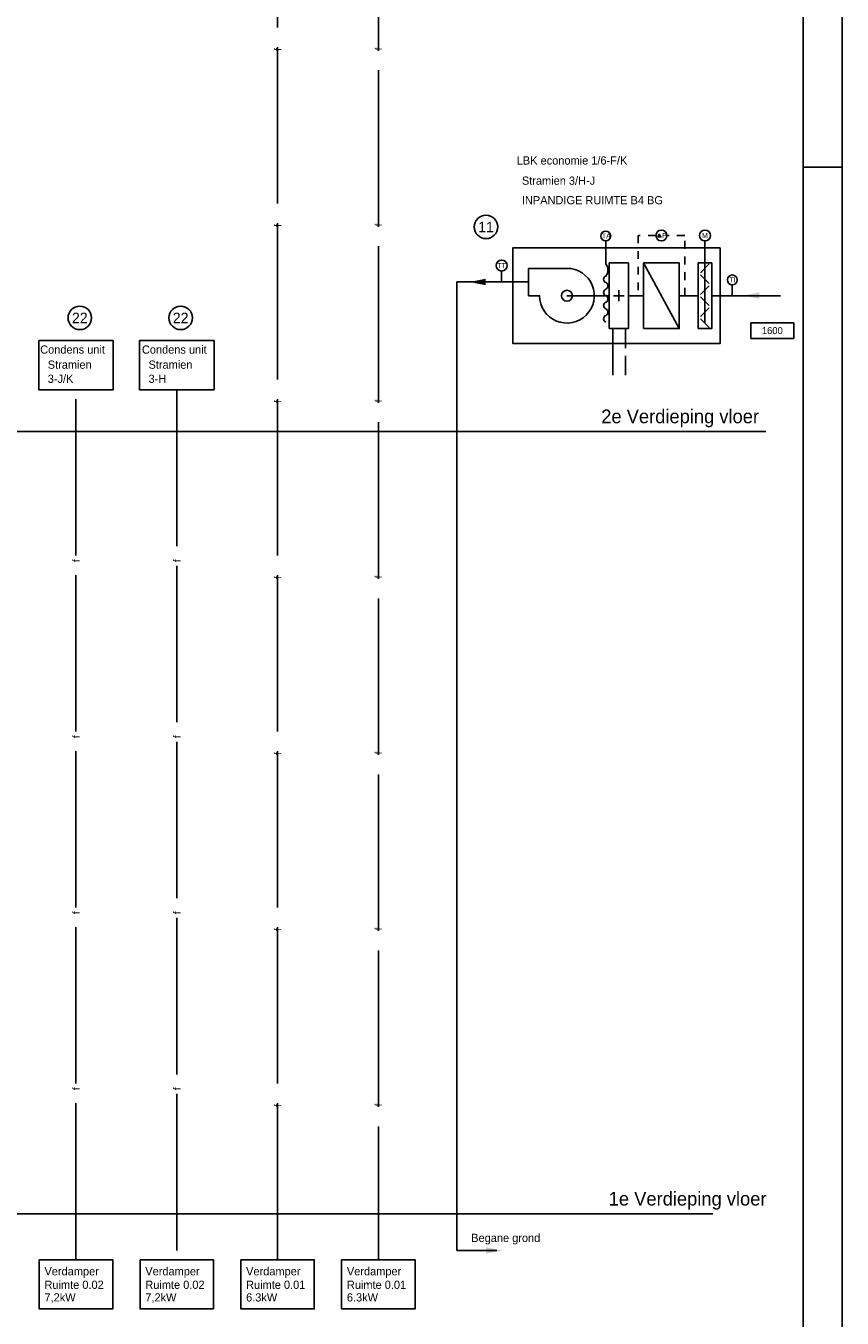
# Model space of a CAD drawing. Extents: x -490 to 1189, y 0 to 841.
# Tile 27 of 28: x 980 to 1189, y 300 to 630. Entities that reach past the tile are written whole.
import ezdxf
from ezdxf.enums import TextEntityAlignment as Align

# ---------------------------------------------------------------- set-up
doc = ezdxf.new("R2010")
doc.units = 0
for name, pattern in [('2322107', [2000, 1000, 1000]), ('2322108', [7, 5, -2]), ('2322140', [45, 40, -5]), ('STABI22', [4, 2, -2])]:
    doc.linetypes.add(name, pattern=pattern)
doc.layers.get('0').update_dxf_attribs({"linetype": 'CONTINUOUS'})
for name, color, linetype in [('00KAD070', 5, 'CONTINUOUS'), ('BL$4----', 7, 'CONTINUOUS'), ('WL$1----', 3, 'CONTINUOUS'), ('WL5448--', 4, 'CONTINUOUS'), ('WL561---', 4, 'CONTINUOUS'), ('WL561---_AANVOER', 4, 'CONTINUOUS'), ('WL561---_RETOUR', 4, 'CONTINUOUS'), ('WL570---_TOEVOER', 3, 'CONTINUOUS'), ('WM5448--', 1, 'CONTINUOUS')]:
    doc.layers.add(name, color=color, linetype=linetype)
doc.styles.add('BURO-018', font='BUROFONT.shx', dxfattribs={"height": 1.8})
doc.styles.add('BURO-025', font='BUROFONT.shx', dxfattribs={"height": 2.5})

# ---------------------------------------------------------------- blocks, each defined once
blk = doc.blocks.new('3048601')
at = {"color": 0, "linetype": 'CONTINUOUS'}
blk.add_circle((0, 0), 2, dxfattribs=at)
at = {"color": 0, "linetype": 'CONTINUOUS', "style": 'BURO-018', "flags": 1}
blk.add_attdef('CV_MATCODE', (0, 0), '', height=1.8, dxfattribs=at)
blk = doc.blocks.new('2322140-2')
at = {"layer": 'WM5448--', "color": 0, "linetype": 'STABI22', "style": 'BURO-018'}
for rotation, p in [(90, (1080.77, 624.06)), (90, (1106.53, 624.22)), (90, (1080.77, 579.06)), (90, (1106.53, 579.22)), (90, (1080.77, 534.06)), (90, (1106.53, 534.22)), (90, (926.19, 493.37)), (90, (951.95, 493.37)), (90, (977.72, 493.37)), (270, (1003.48, 493.37)), (90, (1029.24, 493.37)), (90, (1055.01, 493.37)), (90, (1080.77, 489.06)), (90, (1106.53, 489.22)), (90, (926.19, 448.37)), (90, (951.95, 448.37)), (90, (977.72, 448.37)), (270, (1003.48, 448.37)), (90, (1029.24, 448.37)), (90, (1055.01, 448.37)), (90, (1080.77, 444.06)), (90, (1106.53, 444.22)), (90, (926.19, 403.37)), (90, (951.95, 403.37)), (90, (977.72, 403.37)), (270, (1003.48, 403.37)), (90, (1029.24, 403.37)), (90, (1055.01, 403.37)), (90, (1080.77, 399.06)), (90, (1106.53, 399.22)), (90, (926.19, 358.37)), (90, (951.95, 358.37)), (90, (977.72, 358.37)), (270, (1003.48, 358.37)), (90, (1029.24, 358.37)), (90, (1055.01, 358.37)), (90, (1080.77, 354.06)), (90, (1106.53, 354.22))]:
    blk.add_text('f', height=1.8, rotation=rotation, dxfattribs=at).set_placement(p, align=Align.MIDDLE)
blk = doc.blocks.new('AL-RNR')
at = {"color": 0, "linetype": 'CONTINUOUS'}
for p, q in [((-5.5, 2), (5.5, 2)), ((-5.5, -2), (-5.5, 2)), ((5.5, -2), (5.5, 2)), ((-5.5, -2), (5.5, -2))]:
    blk.add_line(p, q, dxfattribs=at)
blk = doc.blocks.new('30486013')
at = {"color": 0, "linetype": 'CONTINUOUS'}
blk.add_circle((0, 0), 2, dxfattribs=at)
at = {"color": 0, "linetype": 'CONTINUOUS', "style": 'BURO-018', "flags": 1}
blk.add_attdef('CV_MATCODE', (0, 0), '', height=1.8, dxfattribs=at)

msp = doc.modelspace()

# ---------------------------------------------------------------- hatches: boundary and pattern name
at = {"layer": 'WL570---_TOEVOER', "linetype": 'CONTINUOUS'}
for points in [[(1097.87, 565.44), (1093.75, 564.62), (1097.87, 563.79), (1097.87, 564.62)], [(1167.84, 561.97), (1163.71, 561.14), (1167.84, 560.32), (1167.84, 561.14)], [(1097.99, 316.21), (1102.12, 317.03), (1097.99, 317.86), (1097.99, 317.03)]]:
    msp.add_hatch(color=5, dxfattribs=at).paths.add_polyline_path(points)

# ---------------------------------------------------------------- linework, layer by layer
at = {"layer": '00KAD070', "linetype": 'CONTINUOUS'}
msp.add_line((1179, 10), (1179, 831), dxfattribs=at)
at = {"layer": 'WL$1----', "color": 3}
for p, q in [((1189, 0), (1189, 841)), ((1179, 594), (1189, 594))]:
    msp.add_line(p, q, dxfattribs=at)
at = {"layer": 'WL$1----', "color": 7}
for points in [[(1157.79, 573.36), (1157.79, 548.86), (1104.87, 548.86), (1104.87, 573.36)], [(983.66, 549.64), (1002.7, 549.64), (1002.7, 537.06), (983.66, 537.06)], [(1009.42, 549.64), (1028.46, 549.64), (1028.46, 537.06), (1009.42, 537.06)], [(983.8, 314.68), (1002.56, 314.68), (1002.56, 302.1), (983.8, 302.1)], [(1009.56, 314.68), (1028.32, 314.68), (1028.32, 302.1), (1009.56, 302.1)], [(1035.32, 314.68), (1054.08, 314.68), (1054.08, 302.1), (1035.32, 302.1)], [(1061.08, 314.68), (1079.85, 314.68), (1079.85, 302.1), (1061.08, 302.1)]]:
    msp.add_lwpolyline(points, close=True, dxfattribs=at)
at = {"layer": 'WL5448--', "color": 1, "linetype": '2322140'}
for p, q in [((1044.7, 314.68), (1044.7, 663.44)), ((1070.47, 663.75), (1070.47, 314.68)), ((993.18, 314.68), (993.18, 537.06)), ((1018.94, 537.06), (1018.94, 314.68))]:
    msp.add_line(p, q, dxfattribs=at)
at = {"layer": 'WL561---', "color": 1, "linetype": 'STABI22'}
for p, q in [((1136.86, 576.51), (1136.86, 561.11)), ((1141.41, 576.51), (1136.86, 576.51))]:
    msp.add_line(p, q, dxfattribs=at)
at = {"layer": 'WL561---', "color": 3}
msp.add_line((1101.97, 564.63), (1101.97, 567.43), dxfattribs=at)
at = {"layer": 'WL561---', "color": 5}
for q in [(1090.51, 317.03), (1095, 564.63)]:
    msp.add_line((1090.51, 564.63), q, dxfattribs=at)
at = {"layer": 'WL561---', "color": 8, "linetype": 'CONTINUOUS'}
for p, q in [((-439.09, 526.38), (1169.51, 526.38)), ((-439.09, 326.38), (1155.94, 326.38))]:
    msp.add_line(p, q, dxfattribs=at)
at = {"layer": 'WL561---', "color": 1}
msp.add_lwpolyline([(1141.86, 576.16), (1142.66, 576.16), (1142.26, 576.84)], close=True, dxfattribs=at)
at = {"layer": 'WL561---', "color": 1, "linetype": 'STABI22'}
msp.add_lwpolyline([(1148.76, 561.11), (1148.76, 576.51), (1144.21, 576.51)], dxfattribs=at)
at = {"layer": 'WL561---', "color": 3}
msp.add_lwpolyline([(1108.85, 568.11), (1118.65, 568.11, -2.414214), (1111.65, 561.11), (1108.85, 561.11)], format="xyb", close=True, dxfattribs=at)
msp.add_circle((1118.65, 561.11), 1.4, dxfattribs=at)
at = {"layer": 'WL561---_AANVOER', "color": 10, "linetype": '2322107'}
msp.add_line((1130.4, 552.71), (1130.4, 540.81), dxfattribs=at)
at = {"layer": 'WL561---_RETOUR', "linetype": '2322108'}
msp.add_line((1133.61, 552.71), (1133.61, 540.81), dxfattribs=at)
at = {"layer": 'WL570---_TOEVOER'}
for p, q in [((1153.94, 554.11), (1153.94, 575.11)), ((1147.36, 552.71), (1138.26, 569.51)), ((1155.05, 569.23), (1152.82, 567)), ((1155.05, 564.2), (1152.82, 566.43)), ((1131.92, 562.51), (1131.92, 559.71)), ((1155.05, 563.63), (1152.82, 561.4)), ((1160.91, 561.11), (1160.91, 563.91)), ((1130.52, 561.11), (1133.32, 561.11)), ((1155.05, 558.6), (1152.82, 560.83)), ((1155.05, 558.03), (1152.82, 555.8)), ((1155.05, 553), (1152.82, 555.23))]:
    msp.add_line(p, q, dxfattribs=at)
at = {"layer": 'WL570---_TOEVOER', "color": 5, "linetype": 'CONTINUOUS'}
for p, q in [((1097.56, 564.63), (1097.53, 564.63)), ((1108.93, 564.63), (1097.56, 564.63)), ((1118.65, 561.11), (1129.46, 561.11)), ((1138.26, 561.11), (1134.37, 561.11)), ((1152.19, 561.11), (1147.36, 561.11)), ((1164.39, 561.11), (1155.79, 561.11)), ((1164.39, 561.11), (1173.21, 561.11)), ((1090.51, 317.03), (1100.74, 317.03))]:
    msp.add_line(p, q, dxfattribs=at)
at = {"layer": 'WL570---_TOEVOER', "color": 6, "linetype": 'CONTINUOUS'}
msp.add_line((1152.19, 561.11), (1147.36, 561.11), dxfattribs=at)
at = {"layer": 'WL570---_TOEVOER'}
msp.add_lwpolyline([(1128.59, 554.39, -0.666667), (1128.59, 556.07, 0.666667), (1128.59, 557.75, -0.666667), (1128.59, 559.43, 0.666667), (1128.59, 561.11, -0.666667), (1128.59, 562.79, 0.666667), (1128.59, 564.47, -0.666667), (1128.59, 566.15, 0.363636), (1128.59, 569.23), (1128.59, 575.11)], format="xyb", dxfattribs=at)
for points in [[(1129.46, 552.71), (1129.46, 569.51), (1134.36, 569.51), (1134.36, 552.71)], [(1138.26, 552.71), (1138.26, 569.51), (1147.36, 569.51), (1147.36, 552.71)], [(1152.19, 552.71), (1152.19, 569.51), (1155.69, 569.51), (1155.69, 552.71)]]:
    msp.add_lwpolyline(points, close=True, dxfattribs=at)
for centre, radius in [((1128.59, 576.36), 1.25), ((1142.81, 576.51), 1.4), ((1160.91, 565.16), 1.25)]:
    msp.add_circle(centre, radius, dxfattribs=at)

# ---------------------------------------------------------------- block references
at = {"layer": 'WL$1----', "color": 7}
ref = msp.add_blockref('3048601', (1097.98, 578.7), dxfattribs=dict(at, xscale=1.5, yscale=1.5, zscale=1.5))
ref.add_attrib('CV_TEXT1', '11', dxfattribs={"layer": '0', "color": 1, "linetype": 'CONTINUOUS', "height": 2.7, "style": 'BURO-018'}).set_placement((1097.98, 578.7), align=Align.MIDDLE)
ref = msp.add_blockref('3048601', (994.16, 555.45), dxfattribs=dict(at, xscale=1.5, yscale=1.5, zscale=1.5))
ref.add_attrib('CV_TEXT1', '22', dxfattribs={"layer": '0', "color": 1, "linetype": 'CONTINUOUS', "height": 2.7, "style": 'BURO-018'}).set_placement((994.16, 555.45), align=Align.MIDDLE)
ref = msp.add_blockref('3048601', (1019.93, 555.45), dxfattribs=dict(at, xscale=1.5, yscale=1.5, zscale=1.5))
ref.add_attrib('CV_TEXT1', '22', dxfattribs={"layer": '0', "color": 1, "linetype": 'CONTINUOUS', "height": 2.7, "style": 'BURO-018'}).set_placement((1019.93, 555.45), align=Align.MIDDLE)
ref = msp.add_blockref('AL-RNR', (1171.15, 552.2), dxfattribs=at)
ref.add_attrib('AL_RNR', '1600', dxfattribs={"layer": '0', "color": 0, "linetype": 'CONTINUOUS', "height": 1.8, "style": 'BURO-018'}).set_placement((1171.15, 552.2), align=Align.MIDDLE)
at = {"layer": 'WL561---', "color": 3}
ref = msp.add_blockref('30486013', (1101.97, 568.83), dxfattribs=dict(at, xscale=0.7000000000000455, yscale=0.7000000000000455, zscale=0.7))
ref.add_attrib('CV_TEXT1', 'TT', dxfattribs={"layer": '0', "color": 1, "height": 1.26, "rotation": 180, "style": 'BURO-018', "text_generation_flag": 4}).set_placement((1101.97, 568.83), align=Align.MIDDLE)
at = {"layer": 'WL570---_TOEVOER', "extrusion": (0, 0, -1)}
ref = msp.add_blockref('30486013', (-1153.94, 576.51), dxfattribs=dict(at, xscale=0.7000000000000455, yscale=0.7000000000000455, zscale=-0.7))
ref.add_attrib('CV_TEXT1', 'M', dxfattribs={"layer": '0', "color": 1, "height": 1.26, "rotation": 180, "style": 'BURO-018', "text_generation_flag": 4}).set_placement((1153.94, 576.51), align=Align.MIDDLE)
at = {"layer": 'WM5448--', "color": 1, "linetype": 'STABI22'}
msp.add_blockref('2322140-2', (-36.06, 0), dxfattribs=at)

# ---------------------------------------------------------------- texts
at = {"layer": 'BL$4----', "color": 7, "style": 'BURO-018'}
msp.add_text('1e Verdieping vloer', height=3.5, dxfattribs=at).set_placement((1129.34, 328.52))
at = {"layer": 'WL$1----', "color": 7}
for s, height, style, p in [('LBK economie 1/6-F/K', 2.1, 'BURO-025', (1105.84, 594.64)), ('Stramien 3/H-J', 2.1, 'BURO-025', (1107.15, 589.48)), ('INPANDIGE RUIMTE B4 BG', 2.1, 'BURO-025', (1107.15, 584.48)), ('Condens unit', 2.1, 'BURO-025', (984.03, 546.3)), ('Condens unit', 2.1, 'BURO-025', (1010.03, 546.3)), ('Stramien', 2.1, 'BURO-025', (985.96, 542.44)), ('Stramien', 2.1, 'BURO-025', (1011.72, 542.44)), ('3-J/K', 2.1, 'BURO-025', (985.96, 538.83)), ('3-H', 2.1, 'BURO-025', (1011.72, 538.83)), ('2e Verdieping vloer', 3.5, 'BURO-018', (1127.43, 528.52))]:
    msp.add_text(s, height=height, dxfattribs=dict(at, style=style)).set_placement(p)
at = {"layer": 'WL561---', "color": 1, "style": 'BURO-018', "text_generation_flag": 6}
for s, p in [('TA', (1127.61, 575.74)), ('P', (1142.96, 575.89)), ('TI', (1160.24, 564.54))]:
    msp.add_text(s, height=1.26, rotation=180, dxfattribs=at).set_placement(p)
at = {"layer": 'WL561---_RETOUR', "color": 7, "style": 'BURO-025'}
for s, p in [('Begane grond', (1094.2, 319.2)), ('Verdamper', (985.13, 310.67)), ('Verdamper', (1010.9, 310.67)), ('Verdamper', (1036.66, 310.67)), ('Verdamper', (1062.42, 310.67)), ('Ruimte 0.02', (985.13, 307.22)), ('Ruimte 0.02', (1010.9, 307.22)), ('Ruimte 0.01', (1036.66, 307.22)), ('Ruimte 0.01', (1062.42, 307.22)), ('7,2kW', (985.13, 303.99)), ('7,2kW', (1010.9, 303.99)), ('6.3kW', (1036.66, 303.99)), ('6.3kW', (1062.42, 303.99))]:
    msp.add_text(s, height=2.1, dxfattribs=at).set_placement(p)

doc.saveas('drawing.dxf')
